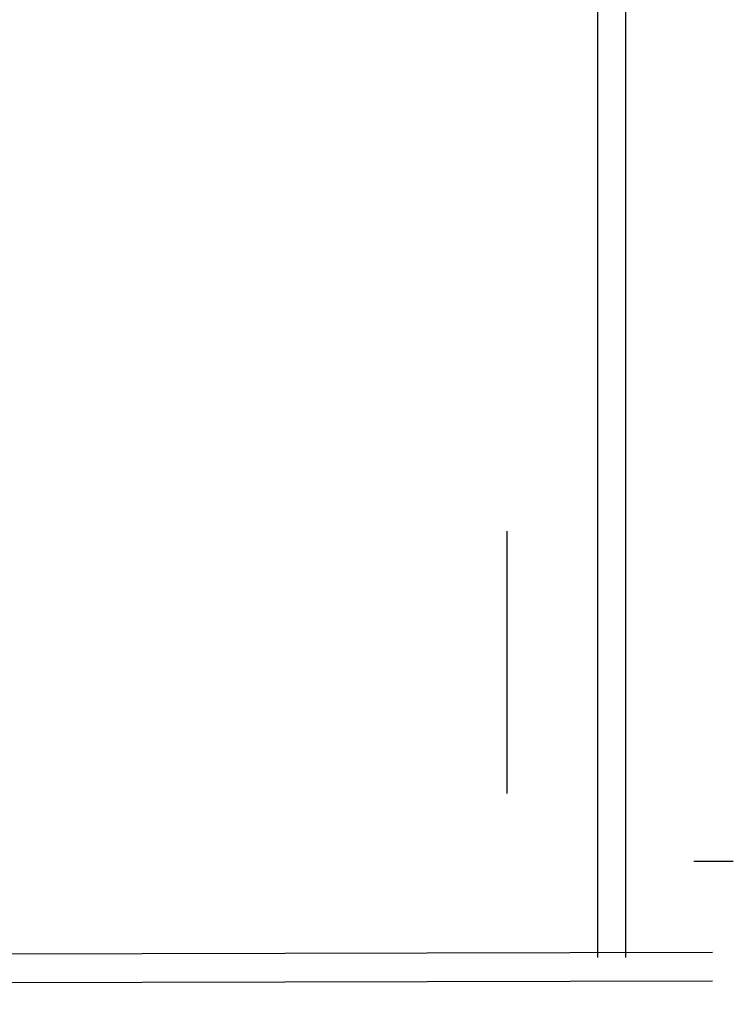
# Model space of a CAD drawing. Header units: millimetres. Extents: x -443 to 78, y -75 to 91.
# Tile 17 of 40: x -140 to -121, y -62 to -36. Entities that reach past the tile are written whole.
import ezdxf

# ---------------------------------------------------------------- set-up
doc = ezdxf.new("R2010")
doc.units = ezdxf.units.MM
doc.header["$MEASUREMENT"] = 0
doc.layers.add('Predefinito', color=5, linetype='Continuous')

msp = doc.modelspace()

# ---------------------------------------------------------------- linework, layer by layer
at = {"layer": 'Predefinito'}
for points in [[(-124.98, -60.462), (-124.98, 67.571)], [(-124.255, -60.462), (-124.255, 67.571)], [(-127.349, -56.194), (-127.349, -49.366)], [(-121.455, -57.962), (-122.48, -57.962)]]:
    msp.add_lwpolyline(points, dxfattribs=at)
at = {"layer": 'Predefinito', "extrusion": (-0.000131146, -3.07498e-07, 1)}
for points in [[(-122, -60.334), (-378.247, -60.935)], [(-121.998, -61.08), (-378.246, -61.681)]]:
    msp.add_lwpolyline(points, dxfattribs=at)

doc.saveas('drawing.dxf')
